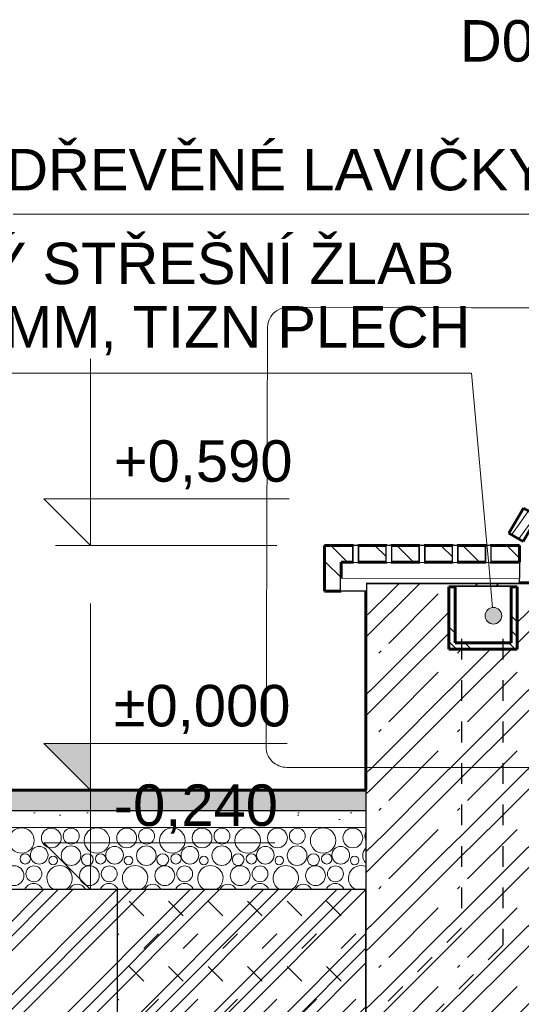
# Model space of a CAD drawing. Header units: millimetres. Extents: x 1798021 to 1815325, y -2500 to 6534.
# Tile 3 of 98: x 1799211 to 1800421, y -517 to 1858. Entities that reach past the tile are written whole.
import ezdxf

# ---------------------------------------------------------------- set-up
doc = ezdxf.new("R2010")
doc.units = ezdxf.units.MM
doc.header["$MEASUREMENT"] = 0
doc.linetypes.add('Wipeout_Contour', pattern=[1000, 0, -1000])
doc.linetypes.add('ČÁRA ČÁRKOVANÁ 1', pattern=[100, 50, -50])
for name, color, linetype in [('0 - SCHÉMA.R', 7, 'Continuous'), ('2 - KÓTA NS.2D', 7, 'Continuous'), ('2 - TEXT HLAVNÍ UNIVERSÁL.2D', 7, 'Continuous'), ('2 - ČÁRA HLAVNÍ.2D', 7, 'Continuous'), ('3 - TERÉN NEZPEVNĚNÝ.3D', 7, 'Continuous'), ('3 - ZÁKLADOVÉ PASY.3D', 7, 'Continuous'), ('4 - PRVKY KLEMPÍŘSKÉ.3D', 7, 'Continuous'), ('5 - SRUB - STĚNY NOSNÉ.4D', 7, 'Continuous'), ('6 - ROUBENKA - ZÁBRADLÍ.5D', 7, 'Continuous'), ('Konstrukce – Dělicí čáry vrstev', 7, 'Continuous'), ('Nové_4 - ZDIVO - STĚNY NOSNÉ.3D', 7, 'Continuous'), ('Nové_Konstrukce – Dělicí čáry vrstev', 7, 'Continuous'), ('Nové_Výplně – Řezové', 7, 'Continuous'), ('Výplně - Povrchové', 7, 'Continuous'), ('Výplně – Řezové', 7, 'Continuous')]:
    doc.layers.add(name, color=color, linetype=linetype)
doc.styles.add('GENEROVANÝ_STYL_1', font='Arial.ttf')
pattern_1 = [(135, (1118812.4, 0), (79.549513, 79.549513), []), (135, (1118785.88, -26.52), (79.549513, 79.549513), [])]

# ---------------------------------------------------------------- blocks, each defined once
blk = doc.blocks.new('*X5', base_point=(1118812.4, 0))
at = {"layer": 'Nové_Výplně – Řezové', "color": 7, "linetype": 'Continuous', "lineweight": 0}
for p, q in [((1800101.3, 473.5), (1800127.8, 500)), ((1800151.9, 473.5), (1800178.4, 500)), ((1800307.8, 490), (1800317.8, 500)), ((1800358.4, 490), (1800368.4, 500)), ((1800481.3, 473.5), (1800507.8, 500)), ((1800531.9, 473.5), (1800558.4, 500)), ((1800671.3, 473.5), (1800697.8, 500)), ((1800721.9, 473.5), (1800748.4, 500)), ((1800861.3, 473.5), (1800887.8, 500)), ((1800056.6, 428.8), (1800101.3, 473.5)), ((1800056.6, 378.8), (1800151.3, 473.5)), ((1800101.3, 353.8), (1800221, 473.5)), ((1800436.6, 428.8), (1800481.3, 473.5)), ((1800436.6, 378.8), (1800531.3, 473.5)), ((1800481.3, 353.8), (1800601, 473.5)), ((1800626.6, 428.8), (1800671.3, 473.5)), ((1800626.6, 378.8), (1800721.3, 473.5)), ((1800671.3, 353.8), (1800791, 473.5)), ((1800816.6, 428.8), (1800861.3, 473.5)), ((1800816.6, 378.8), (1800896.5, 458.7)), ((1800046.5, 419.3), (1800056.6, 429.4)), ((1800101.3, 284.1), (1800246.5, 429.3)), ((1800411.5, 404.3), (1800436.6, 429.4)), ((1800481.3, 284.1), (1800626.6, 429.4)), ((1800671.3, 284.1), (1800816.6, 429.4)), ((1800861.3, 353.8), (1800896.5, 389)), ((1800046.5, 368.7), (1800056.6, 378.8)), ((1800151.9, 284.1), (1800246.5, 378.7)), ((1800411.5, 353.7), (1800436.6, 378.8)), ((1800531.9, 284.1), (1800626.6, 378.8)), ((1800721.9, 284.1), (1800816.6, 378.8)), ((1800077.3, 329.9), (1800083, 335.5)), ((1800267.3, 329.9), (1800273, 335.5)), ((1800291.3, 284.1), (1800347.2, 340)), ((1800341.9, 284.1), (1800397.8, 340)), ((1800457.3, 329.9), (1800463, 335.5)), ((1800647.3, 329.9), (1800653, 335.5)), ((1800837.3, 329.9), (1800843, 335.5)), ((1800861.3, 284.1), (1800896.5, 319.3)), ((1800056.6, 239.4), (1800101.3, 284.1)), ((1800056.6, 189.4), (1800151.3, 284.1)), ((1800101.3, 164.4), (1800221, 284.1)), ((1800246.6, 239.4), (1800291.3, 284.1)), ((1800246.6, 189.4), (1800341.3, 284.1)), ((1800291.3, 164.4), (1800411, 284.1)), ((1800436.6, 239.4), (1800481.3, 284.1)), ((1800436.6, 189.4), (1800531.3, 284.1)), ((1800481.3, 164.4), (1800601, 284.1)), ((1800626.6, 239.4), (1800671.3, 284.1)), ((1800626.6, 189.4), (1800721.3, 284.1)), ((1800671.3, 164.4), (1800791, 284.1)), ((1800816.6, 239.4), (1800861.3, 284.1)), ((1800816.6, 189.4), (1800896.5, 269.3)), ((1800046.5, 229.9), (1800056.6, 240)), ((1800101.3, 94.7), (1800246.6, 240)), ((1800291.3, 94.7), (1800436.6, 240)), ((1800481.3, 94.7), (1800626.6, 240)), ((1800671.3, 94.7), (1800816.6, 240)), ((1800861.3, 164.4), (1800896.5, 199.6)), ((1800046.5, 179.3), (1800056.6, 189.4)), ((1800151.9, 94.7), (1800246.6, 189.4)), ((1800341.9, 94.7), (1800436.6, 189.4)), ((1800531.9, 94.7), (1800626.6, 189.4)), ((1800721.9, 94.7), (1800816.6, 189.4)), ((1800077.3, 140.5), (1800083, 146.1)), ((1800267.3, 140.5), (1800273, 146.1)), ((1800457.3, 140.5), (1800463, 146.1)), ((1800647.3, 140.5), (1800653, 146.1)), ((1800837.3, 140.5), (1800843, 146.1)), ((1800861.3, 94.7), (1800896.5, 129.9)), ((1800056.6, 50), (1800101.3, 94.7)), ((1800056.6, 0), (1800151.3, 94.7)), ((1800126.3, 0), (1800221, 94.7)), ((1800246.6, 50), (1800291.3, 94.7)), ((1800246.6, 0), (1800341.3, 94.7)), ((1800316.3, 0), (1800411, 94.7)), ((1800436.6, 50), (1800481.3, 94.7)), ((1800436.6, 0), (1800531.3, 94.7)), ((1800506.3, 0), (1800601, 94.7)), ((1800626.6, 50), (1800671.3, 94.7)), ((1800626.6, 0), (1800721.3, 94.7)), ((1800696.3, 0), (1800791, 94.7)), ((1800816.6, 50), (1800861.3, 94.7)), ((1800816.6, 0), (1800896.5, 79.9)), ((1800046.5, 40.5), (1800056.6, 50.6)), ((1800196, 0), (1800246.6, 50.6)), ((1800386, 0), (1800436.6, 50.6)), ((1800576, 0), (1800626.6, 50.6)), ((1800766, 0), (1800816.6, 50.6)), ((1800056.6, 0), (1800056.6, 0)), ((1800246.6, 0), (1800246.6, 0)), ((1800436.6, 0), (1800436.6, 0)), ((1800626.6, 0), (1800626.6, 0)), ((1800816.6, 0), (1800816.6, 0)), ((1800886.3, 0), (1800896.5, 10.2))]:
    blk.add_line(p, q, dxfattribs=at)
blk = doc.blocks.new('Řez_2', base_point=(1118812.4, 0))
at = {"layer": 'Nové_4 - ZDIVO - STĚNY NOSNÉ.3D', "color": 7, "linetype": 'Continuous', "lineweight": 60}
for p, q in [((1800046.5, 500), (1800046.5, 0)), ((1800502.2, 500), (1800046.5, 500)), ((1800641.3, 500), (1800633.9, 500)), ((1800896.5, 500), (1800808.6, 500)), ((1800896.5, 280.3), (1800896.5, 274.5))]:
    blk.add_line(p, q, dxfattribs=at)
at = {"layer": 'Nové_Konstrukce – Dělicí čáry vrstev', "color": 7, "linetype": 'Continuous', "lineweight": 60}
blk.add_line((1800896.5, 300), (1800896.5, 280.3), dxfattribs=at)
at = {"layer": 'Nové_Konstrukce – Dělicí čáry vrstev', "color": 7, "linetype": 'Continuous', "lineweight": 60, "flags": 128}
for points in [[(1800633.9, 500), (1800540.1, 500), (1800511.9, 500), (1800502.2, 500)], [(1800808.6, 500), (1800786.3, 500), (1800716, 500), (1800641.3, 500)], [(1800411.5, 490), (1800396.5, 490), (1800261.5, 490), (1800246.5, 490)]]:
    blk.add_lwpolyline(points, dxfattribs=at)
at = {"layer": 'Nové_4 - ZDIVO - STĚNY NOSNÉ.3D', "lineweight": 0}
blk.add_blockref('*X5', (1118812.4, 0), dxfattribs=at)
blk = doc.blocks.new('Řez_3', base_point=(1118812.4, 0))
at = {"layer": 'Výplně – Řezové', "linetype": 'Continuous', "lineweight": 0, "true_color": 0x000000}
h = blk.add_hatch(dxfattribs=at)
h.set_pattern_fill('TERÉN___PŮVODNÍ', color=18, style=0, pattern_type=2)
h.set_pattern_definition([(45, (1118812.4, 0), (-88.388348, 88.388348), []), (45, (1118794.72, 17.68), (-88.388348, 88.388348), []), (45, (1118777.04, 35.36), (-88.388348, 88.388348), [])])
h.paths.add_polyline_path([(1798679.7, -240), (1798679.7, -2500), (1814611.1, -2500), (1814611.1, -240), (1813406.5, -240), (1813406.5, -1060), (1812556.5, -1060), (1812556.5, -469.7), (1800896.5, -469.7), (1800896.5, -1060), (1800046.5, -1060), (1800046.5, -240)])
blk = doc.blocks.new('Řez_24', base_point=(1118812.4, 0))
at = {"layer": 'Výplně – Řezové', "linetype": 'Continuous', "lineweight": 0, "true_color": 0x000000}
h = blk.add_hatch(dxfattribs=at)
h.set_pattern_fill('KOV_HLINÍK', color=18, style=0, pattern_type=2)
h.set_pattern_definition([(135, (1118812.4, 0), (88.388348, 88.388348), []), (135, (1118794.72, -17.68), (88.388348, 88.388348), []), (135, (1118777.04, -35.36), (88.388348, 88.388348), [])])
h.paths.add_polyline_path([(1800411.5, 340), (1800411.5, 490), (1800396.5, 490), (1800396.5, 355), (1800261.5, 355), (1800261.5, 490), (1800246.5, 490), (1800246.5, 340)])
at = {"layer": 'Konstrukce – Dělicí čáry vrstev', "color": 181, "linetype": 'Continuous', "lineweight": 60, "true_color": 0x9e3eff}
blk.add_line((1800246.5, 490), (1800246.5, 340), dxfattribs=at)
at = {"layer": 'Konstrukce – Dělicí čáry vrstev', "color": 181, "linetype": 'Continuous', "lineweight": 60, "true_color": 0x9e3eff, "flags": 128}
for points in [[(1800411.5, 490), (1800411.5, 365), (1800411.5, 340)], [(1800411.5, 340), (1800396.5, 340), (1800261.5, 340), (1800246.5, 340)]]:
    blk.add_lwpolyline(points, dxfattribs=at)
at = {"color": 254, "linetype": 'Wipeout_Contour', "lineweight": 0, "ltscale": 7201316.170189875}
blk.add_wipeout([(1800261.5, 490), (1800261.5, 355), (1800396.5, 355), (1800396.5, 490)], dxfattribs=at).dxf.layer = 'Výplně – Řezové'
at = {"layer": 'Konstrukce – Dělicí čáry vrstev', "color": 181, "linetype": 'Continuous', "lineweight": 60, "true_color": 0x9e3eff}
for p, q in [((1800261.5, 490), (1800261.5, 355)), ((1800396.5, 490), (1800396.5, 355)), ((1800396.5, 355), (1800261.5, 355))]:
    blk.add_line(p, q, dxfattribs=at)
blk = doc.blocks.new('Řez_26', base_point=(1118812.4, 0))
at = {"color": 254, "linetype": 'Wipeout_Contour', "lineweight": 0, "ltscale": 7200806.279344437}
blk.add_wipeout([(1799986.5, 510), (1800416.5, 510), (1800416.5, 550), (1799986.5, 550)], dxfattribs=at).dxf.layer = 'Výplně - Povrchové'
at = {"layer": '6 - ROUBENKA - ZÁBRADLÍ.5D', "color": 7, "linetype": 'Continuous', "lineweight": 30}
for p, q in [((1800016.5, 550), (1800026.5, 550)), ((1800096.5, 550), (1800106.5, 550)), ((1800176.5, 550), (1800186.5, 550)), ((1800256.5, 550), (1800266.5, 550)), ((1800336.5, 550), (1800346.5, 550)), ((1800416.5, 550), (1800416.5, 510)), ((1799986.5, 510), (1800416.5, 510))]:
    blk.add_line(p, q, dxfattribs=at)
blk = doc.blocks.new('Řez_27', base_point=(1118812.4, 0))
at = {"layer": 'Výplně – Řezové', "linetype": 'Continuous', "lineweight": 0, "true_color": 0x000000}
h = blk.add_hatch(dxfattribs=at)
h.set_pattern_fill('KOV_OCEL', color=18, style=0, pattern_type=2)
h.set_pattern_definition(pattern_1)
h.paths.add_polyline_path([(1799946.5, 550), (1800016.5, 550), (1800016.5, 590), (1799946.5, 590)])
at = {"layer": '6 - ROUBENKA - ZÁBRADLÍ.5D', "color": 7, "linetype": 'Continuous', "lineweight": 60}
for p, q in [((1799946.5, 590), (1799946.5, 550)), ((1800016.5, 590), (1799946.5, 590)), ((1800016.5, 590), (1800016.5, 550)), ((1800016.5, 550), (1799986.5, 550))]:
    blk.add_line(p, q, dxfattribs=at)
blk = doc.blocks.new('Řez_28', base_point=(1118812.4, 0))
at = {"layer": 'Výplně – Řezové', "linetype": 'Continuous', "lineweight": 0, "true_color": 0x000000}
h = blk.add_hatch(dxfattribs=at)
h.set_pattern_fill('KOV_OCEL', color=18, style=0, pattern_type=2)
h.set_pattern_definition(pattern_1)
h.paths.add_polyline_path([(1800096.5, 550), (1800096.5, 590), (1800026.5, 590), (1800026.5, 550)])
at = {"layer": '6 - ROUBENKA - ZÁBRADLÍ.5D', "color": 7, "linetype": 'Continuous', "lineweight": 60}
for p, q in [((1800026.5, 590), (1800026.5, 550)), ((1800096.5, 590), (1800026.5, 590)), ((1800096.5, 590), (1800096.5, 550)), ((1800096.5, 550), (1800026.5, 550))]:
    blk.add_line(p, q, dxfattribs=at)
blk = doc.blocks.new('Řez_29', base_point=(1118812.4, 0))
at = {"layer": 'Výplně – Řezové', "linetype": 'Continuous', "lineweight": 0, "true_color": 0x000000}
h = blk.add_hatch(dxfattribs=at)
h.set_pattern_fill('KOV_OCEL', color=18, style=0, pattern_type=2)
h.set_pattern_definition(pattern_1)
h.paths.add_polyline_path([(1800176.5, 550), (1800176.5, 590), (1800106.5, 590), (1800106.5, 550)])
at = {"layer": '6 - ROUBENKA - ZÁBRADLÍ.5D', "color": 7, "linetype": 'Continuous', "lineweight": 60}
for p, q in [((1800106.5, 590), (1800106.5, 550)), ((1800176.5, 590), (1800106.5, 590)), ((1800176.5, 590), (1800176.5, 550)), ((1800176.5, 550), (1800106.5, 550))]:
    blk.add_line(p, q, dxfattribs=at)
blk = doc.blocks.new('Řez_30', base_point=(1118812.4, 0))
at = {"layer": 'Výplně – Řezové', "linetype": 'Continuous', "lineweight": 0, "true_color": 0x000000}
h = blk.add_hatch(dxfattribs=at)
h.set_pattern_fill('KOV_OCEL', color=18, style=0, pattern_type=2)
h.set_pattern_definition(pattern_1)
h.paths.add_polyline_path([(1800256.5, 550), (1800256.5, 590), (1800186.5, 590), (1800186.5, 550)])
at = {"layer": '6 - ROUBENKA - ZÁBRADLÍ.5D', "color": 7, "linetype": 'Continuous', "lineweight": 60}
for p, q in [((1800186.5, 590), (1800186.5, 550)), ((1800256.5, 590), (1800186.5, 590)), ((1800256.5, 590), (1800256.5, 550)), ((1800256.5, 550), (1800186.5, 550))]:
    blk.add_line(p, q, dxfattribs=at)
blk = doc.blocks.new('Řez_31', base_point=(1118812.4, 0))
at = {"layer": 'Výplně – Řezové', "linetype": 'Continuous', "lineweight": 0, "true_color": 0x000000}
h = blk.add_hatch(dxfattribs=at)
h.set_pattern_fill('KOV_OCEL', color=18, style=0, pattern_type=2)
h.set_pattern_definition(pattern_1)
h.paths.add_polyline_path([(1800336.5, 550), (1800336.5, 590), (1800266.5, 590), (1800266.5, 550)])
at = {"layer": '6 - ROUBENKA - ZÁBRADLÍ.5D', "color": 7, "linetype": 'Continuous', "lineweight": 60}
for p, q in [((1800266.5, 590), (1800266.5, 550)), ((1800336.5, 590), (1800266.5, 590)), ((1800336.5, 590), (1800336.5, 550)), ((1800336.5, 550), (1800266.5, 550))]:
    blk.add_line(p, q, dxfattribs=at)
blk = doc.blocks.new('Řez_32', base_point=(1118812.4, 0))
at = {"layer": 'Výplně – Řezové', "linetype": 'Continuous', "lineweight": 0, "true_color": 0x000000}
h = blk.add_hatch(dxfattribs=at)
h.set_pattern_fill('KOV_OCEL', color=18, style=0, pattern_type=2)
h.set_pattern_definition(pattern_1)
h.paths.add_polyline_path([(1800416.5, 550), (1800416.5, 590), (1800346.5, 590), (1800346.5, 550)])
at = {"layer": '6 - ROUBENKA - ZÁBRADLÍ.5D', "color": 7, "linetype": 'Continuous', "lineweight": 60}
for p, q in [((1800346.5, 590), (1800346.5, 550)), ((1800416.5, 590), (1800346.5, 590)), ((1800416.5, 590), (1800416.5, 550)), ((1800416.5, 550), (1800346.5, 550))]:
    blk.add_line(p, q, dxfattribs=at)
blk = doc.blocks.new('Řez_33', base_point=(1118812.4, 0))
at = {"layer": 'Výplně – Řezové', "linetype": 'Continuous', "lineweight": 0, "true_color": 0x000000}
h = blk.add_hatch(dxfattribs=at)
h.set_pattern_fill('KOV_OCEL', color=18, style=0, pattern_type=2)
h.set_pattern_definition(pattern_1)
h.paths.add_polyline_path([(1799946.5, 480), (1799986.5, 480), (1799986.5, 550), (1799946.5, 550)])
at = {"layer": '6 - ROUBENKA - ZÁBRADLÍ.5D', "color": 7, "linetype": 'Continuous', "lineweight": 60}
for p, q in [((1799946.5, 550), (1799946.5, 480)), ((1799986.5, 550), (1799986.5, 480)), ((1799986.5, 480), (1799946.5, 480))]:
    blk.add_line(p, q, dxfattribs=at)
blk = doc.blocks.new('Řez_34', base_point=(1118812.4, 0))
at = {"color": 254, "linetype": 'Wipeout_Contour', "lineweight": 0, "ltscale": 7200086.328280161}
blk.add_wipeout([(1800016.5, 590), (1800016.5, 550), (1800026.5, 550), (1800026.5, 590)], dxfattribs=at).dxf.layer = 'Výplně - Povrchové'
at = {"color": 254, "linetype": 'Wipeout_Contour', "lineweight": 0, "ltscale": 7200406.328264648}
blk.add_wipeout([(1800096.5, 550), (1800106.5, 550), (1800106.5, 590), (1800096.5, 590)], dxfattribs=at).dxf.layer = 'Výplně - Povrchové'
at = {"color": 254, "linetype": 'Wipeout_Contour', "lineweight": 0, "ltscale": 7200726.328236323}
blk.add_wipeout([(1800176.5, 590), (1800176.5, 550), (1800186.5, 550), (1800186.5, 590)], dxfattribs=at).dxf.layer = 'Výplně - Povrchové'
at = {"color": 254, "linetype": 'Wipeout_Contour', "lineweight": 0, "ltscale": 7201046.328220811}
blk.add_wipeout([(1800266.5, 590), (1800256.5, 590), (1800256.5, 550), (1800266.5, 550)], dxfattribs=at).dxf.layer = 'Výplně - Povrchové'
at = {"color": 254, "linetype": 'Wipeout_Contour', "lineweight": 0, "ltscale": 7201366.328205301}
blk.add_wipeout([(1800346.5, 590), (1800336.5, 590), (1800336.5, 550), (1800346.5, 550)], dxfattribs=at).dxf.layer = 'Výplně - Povrchové'
at = {"color": 254, "linetype": 'Wipeout_Contour', "lineweight": 0, "ltscale": 10800900.08261096}
blk.add_wipeout([(1799986.5, 510), (1799986.5, 480), (1800046.5, 480), (1800046.5, 500), (1800416.5, 500), (1800416.5, 510)], dxfattribs=at).dxf.layer = 'Výplně - Povrchové'
at = {"layer": '6 - ROUBENKA - ZÁBRADLÍ.5D', "color": 7, "linetype": 'Continuous', "lineweight": 30}
for p, q in [((1800026.5, 590), (1800016.5, 590)), ((1800106.5, 590), (1800096.5, 590)), ((1800186.5, 590), (1800176.5, 590)), ((1800266.5, 590), (1800256.5, 590)), ((1800346.5, 590), (1800336.5, 590)), ((1800416.5, 500), (1800416.5, 510)), ((1800046.5, 480), (1799986.5, 480))]:
    blk.add_line(p, q, dxfattribs=at)
blk = doc.blocks.new('*X56', base_point=(1118812.4, 0))
at = {"layer": 'Výplně – Řezové', "color": 7, "linetype": 'Continuous', "lineweight": 0}
for centre, radius in [((1799215.6, -121.6), 30.6), ((1799287.4, -115.4), 23.9), ((1799335.4, -111), 19.2), ((1799397.4, -121.6), 30.6), ((1799469.2, -115.4), 23.9), ((1799517.2, -111), 19.2), ((1799579.3, -121.6), 30.6), ((1799651.1, -115.4), 23.9), ((1799699.1, -111), 19.2), ((1799761.1, -121.6), 30.6), ((1799832.9, -115.4), 23.9), ((1799880.9, -111), 19.2), ((1799943, -121.6), 30.6), ((1800014.8, -115.4), 23.9), ((1799258.1, -157.1), 21.3), ((1799334.9, -158.1), 23.7), ((1799440, -157.1), 21.3), ((1799516.7, -158.1), 23.7), ((1799621.8, -157.1), 21.3), ((1799698.6, -158.1), 23.7), ((1799803.7, -157.1), 21.3), ((1799880.4, -158.1), 23.7), ((1799985.5, -157.1), 21.3), ((1799224.4, -165.9), 12.5), ((1799291.8, -169.8), 10.3), ((1799374.4, -167.7), 14.3), ((1799406.3, -165.9), 12.5), ((1799473.7, -169.8), 10.3), ((1799556.2, -167.7), 14.3), ((1799588.1, -165.9), 12.5), ((1799655.5, -169.8), 10.3), ((1799738.1, -167.7), 14.3), ((1799770, -165.9), 12.5), ((1799837.4, -169.8), 10.3), ((1799919.9, -167.7), 14.3), ((1799951.9, -165.9), 12.5), ((1800019.2, -169.8), 10.3), ((1799197.4, -206.4), 23.9), ((1799245.4, -202), 19.2), ((1799379.2, -206.4), 23.9), ((1799427.2, -202), 19.2), ((1799561.1, -206.4), 23.9), ((1799609.1, -202), 19.2), ((1799742.9, -206.4), 23.9), ((1799790.9, -202), 19.2), ((1799924.8, -206.4), 23.9), ((1799972.8, -202), 19.2)]:
    blk.add_circle(centre, radius, dxfattribs=at)
for centre, radius, start, end in [((1799243, -67.1), 23.7, 255.0155, 284.9845), ((1799282.5, -76.7), 14.3, 248.462, 291.538), ((1799424.9, -67.1), 23.7, 255.0155, 284.9845), ((1799464.4, -76.7), 14.3, 248.462, 291.538), ((1799606.7, -67.1), 23.7, 255.0155, 284.9845), ((1799646.2, -76.7), 14.3, 248.462, 291.538), ((1799788.6, -67.1), 23.7, 255.0155, 284.9845), ((1799828.1, -76.7), 14.3, 248.462, 291.538), ((1799970.4, -67.1), 23.7, 255.0155, 284.9845), ((1800009.9, -76.7), 14.3, 248.462, 291.538), ((1800062.8, -111), 19.2, 148.1868, 211.8132), ((1800062.3, -158.1), 23.7, 131.8669, 228.1331), ((1799307.4, -212.6), 30.6, 296.4719, 243.5281), ((1799489.3, -212.6), 30.6, 296.4719, 243.5281), ((1799671.1, -212.6), 30.6, 296.4719, 243.5281), ((1799853, -212.6), 30.6, 296.4719, 243.5281), ((1800034.8, -212.6), 30.6, 67.6287, 243.5281), ((1799244.9, -249.1), 23.7, 22.7463, 157.2537), ((1799350, -248.1), 21.3, 22.268, 157.732), ((1799426.7, -249.1), 23.7, 22.7463, 157.2537), ((1799531.8, -248.1), 21.3, 22.268, 157.732), ((1799608.6, -249.1), 23.7, 22.7463, 157.2537), ((1799713.7, -248.1), 21.3, 22.268, 157.732), ((1799790.4, -249.1), 23.7, 22.7463, 157.2537), ((1799895.5, -248.1), 21.3, 22.268, 157.732), ((1799972.3, -249.1), 23.7, 22.7463, 157.2537)]:
    blk.add_arc(centre, radius, start, end, dxfattribs=at)
blk = doc.blocks.new('Řez_39', base_point=(1118812.4, 0))
at = {"layer": 'Výplně – Řezové', "linetype": 'Continuous', "lineweight": 0, "true_color": 0x000000}
h = blk.add_hatch(dxfattribs=at)
h.set_pattern_fill('UMĚLÝ_KÁMEN__OBKLADY__DL_2F', color=18, style=0, pattern_type=2)
h.set_pattern_definition([(0, (1118812.397, 0), (0, 21.6506351), [0, -12.5]), (0, (1118818.647, 10.825), (0, 21.6506351), [0, -12.5])])
h.paths.add_polyline_path([(1798679.7, -50), (1800046.5, -50), (1800046.5, 0), (1798679.7, 0)])
h = blk.add_hatch(dxfattribs=at)
h.set_pattern_fill('TERÉN___PÍSEK', color=18, style=0, pattern_type=2)
h.set_pattern_definition([(45, (1118812.4, 200), (-63.63961, 63.63961), [0, -60, 0, -90]), (110, (1119012.4, 200), (84.572336, 30.781813), [0, -44, 0, -76])])
h.paths.add_polyline_path([(1798679.7, -90), (1800046.5, -90), (1800046.5, -50), (1798679.7, -50)])
at = {"layer": '5 - SRUB - STĚNY NOSNÉ.4D', "color": 7, "linetype": 'Continuous', "lineweight": 60}
blk.add_line((1800046.5, 0), (1798679.7, 0), dxfattribs=at)
at = {"layer": 'Konstrukce – Dělicí čáry vrstev', "color": 7, "linetype": 'Continuous', "lineweight": 30}
for p, q in [((1800046.5, -50), (1798679.7, -50)), ((1800046.5, -240), (1798679.7, -240))]:
    blk.add_line(p, q, dxfattribs=at)
at = {"layer": 'Konstrukce – Dělicí čáry vrstev', "color": 7, "linetype": 'Continuous', "lineweight": 0}
blk.add_line((1800046.5, -90), (1798679.7, -90), dxfattribs=at)
at = {"layer": '5 - SRUB - STĚNY NOSNÉ.4D', "lineweight": 0}
blk.add_blockref('*X56', (1118812.4, 0), dxfattribs=at)
blk = doc.blocks.new('*X63', base_point=(1118812.4, 0))
at = {"layer": 'Výplně – Řezové', "color": 7, "linetype": 'Continuous', "lineweight": 0}
for p, q in [((1800046.5, -10.1), (1800056.6, 0)), ((1800101.3, -94.7), (1800196, 0)), ((1800101.3, -25), (1800126.3, 0)), ((1800151.9, -94.7), (1800246.6, 0)), ((1800291.3, -94.7), (1800386, 0)), ((1800291.3, -25), (1800316.3, 0)), ((1800341.9, -94.7), (1800436.6, 0)), ((1800481.3, -94.7), (1800576, 0)), ((1800481.3, -25), (1800506.3, 0)), ((1800531.9, -94.7), (1800626.6, 0)), ((1800671.3, -94.7), (1800766, 0)), ((1800671.3, -25), (1800696.3, 0)), ((1800721.9, -94.7), (1800816.6, 0)), ((1800861.3, -25), (1800886.3, 0)), ((1800077.3, -48.9), (1800083, -43.3)), ((1800267.3, -48.9), (1800273, -43.3)), ((1800457.3, -48.9), (1800463, -43.3)), ((1800647.3, -48.9), (1800653, -43.3)), ((1800837.3, -48.9), (1800843, -43.3)), ((1800861.3, -94.7), (1800896.5, -59.5)), ((1800056.6, -139.4), (1800101.3, -94.7)), ((1800056.6, -189.4), (1800151.3, -94.7)), ((1800101.3, -214.4), (1800221, -94.7)), ((1800246.6, -139.4), (1800291.3, -94.7)), ((1800246.6, -189.4), (1800341.3, -94.7)), ((1800291.3, -214.4), (1800411, -94.7)), ((1800436.6, -139.4), (1800481.3, -94.7)), ((1800436.6, -189.4), (1800531.3, -94.7)), ((1800481.3, -214.4), (1800601, -94.7)), ((1800626.6, -139.4), (1800671.3, -94.7)), ((1800626.6, -189.4), (1800721.3, -94.7)), ((1800671.3, -214.4), (1800791, -94.7)), ((1800816.6, -139.4), (1800861.3, -94.7)), ((1800816.6, -189.4), (1800896.5, -109.5)), ((1800046.5, -148.9), (1800056.6, -138.8)), ((1800101.3, -284.1), (1800246.6, -138.8)), ((1800291.3, -284.1), (1800436.6, -138.8)), ((1800481.3, -284.1), (1800626.6, -138.8)), ((1800671.3, -284.1), (1800816.6, -138.8)), ((1800046.5, -199.5), (1800056.6, -189.4)), ((1800151.9, -284.1), (1800246.6, -189.4)), ((1800341.9, -284.1), (1800436.6, -189.4)), ((1800531.9, -284.1), (1800626.6, -189.4)), ((1800721.9, -284.1), (1800816.6, -189.4)), ((1800861.3, -214.4), (1800896.5, -179.2)), ((1800077.3, -238.3), (1800083, -232.7)), ((1800267.3, -238.3), (1800273, -232.7)), ((1800457.3, -238.3), (1800463, -232.7)), ((1800647.3, -238.3), (1800653, -232.7)), ((1800837.3, -238.3), (1800843, -232.7)), ((1800861.3, -284.1), (1800896.5, -248.9)), ((1800056.6, -328.8), (1800101.3, -284.1)), ((1800056.6, -378.8), (1800151.3, -284.1)), ((1800101.3, -403.8), (1800221, -284.1)), ((1800246.6, -328.8), (1800291.3, -284.1)), ((1800246.6, -378.8), (1800341.3, -284.1)), ((1800291.3, -403.8), (1800411, -284.1)), ((1800436.6, -328.8), (1800481.3, -284.1)), ((1800436.6, -378.8), (1800531.3, -284.1)), ((1800481.3, -403.8), (1800601, -284.1)), ((1800626.6, -328.8), (1800671.3, -284.1)), ((1800626.6, -378.8), (1800721.3, -284.1)), ((1800671.3, -403.8), (1800791, -284.1)), ((1800816.6, -328.8), (1800861.3, -284.1)), ((1800816.6, -378.8), (1800896.5, -298.9)), ((1800046.5, -338.3), (1800056.6, -328.2)), ((1800101.3, -473.5), (1800246.6, -328.2)), ((1800291.3, -473.5), (1800436.6, -328.2)), ((1800481.3, -473.5), (1800626.6, -328.2)), ((1800671.3, -473.5), (1800816.6, -328.2)), ((1800046.5, -388.9), (1800056.6, -378.8)), ((1800151.9, -473.5), (1800246.6, -378.8)), ((1800341.9, -473.5), (1800436.6, -378.8)), ((1800531.9, -473.5), (1800626.6, -378.8)), ((1800721.9, -473.5), (1800816.6, -378.8)), ((1800861.3, -403.8), (1800896.5, -368.6)), ((1800077.3, -427.7), (1800083, -422.1)), ((1800267.3, -427.7), (1800273, -422.1)), ((1800457.3, -427.7), (1800463, -422.1)), ((1800647.3, -427.7), (1800653, -422.1)), ((1800837.3, -427.7), (1800843, -422.1)), ((1800861.3, -473.5), (1800896.5, -438.3)), ((1800056.6, -518.2), (1800101.3, -473.5)), ((1800056.6, -568.2), (1800151.3, -473.5)), ((1800101.3, -593.2), (1800221, -473.5)), ((1800246.6, -518.2), (1800291.3, -473.5)), ((1800246.6, -568.2), (1800341.3, -473.5)), ((1800291.3, -593.2), (1800411, -473.5)), ((1800436.6, -518.2), (1800481.3, -473.5)), ((1800436.6, -568.2), (1800531.3, -473.5)), ((1800481.3, -593.2), (1800601, -473.5)), ((1800626.6, -518.2), (1800671.3, -473.5)), ((1800626.6, -568.2), (1800721.3, -473.5)), ((1800671.3, -593.2), (1800791, -473.5)), ((1800816.6, -518.2), (1800861.3, -473.5)), ((1800816.6, -568.2), (1800896.5, -488.3)), ((1800046.5, -527.7), (1800056.6, -517.6)), ((1800101.3, -662.9), (1800246.6, -517.6)), ((1800291.3, -662.9), (1800436.6, -517.6)), ((1800481.3, -662.9), (1800626.6, -517.6)), ((1800671.3, -662.9), (1800816.6, -517.6)), ((1800046.5, -578.3), (1800056.6, -568.2)), ((1800151.9, -662.9), (1800246.6, -568.2)), ((1800341.9, -662.9), (1800436.6, -568.2)), ((1800531.9, -662.9), (1800626.6, -568.2)), ((1800721.9, -662.9), (1800816.6, -568.2)), ((1800861.3, -593.2), (1800896.5, -558)), ((1800077.3, -617.1), (1800083, -611.5)), ((1800267.3, -617.1), (1800273, -611.5)), ((1800457.3, -617.1), (1800463, -611.5)), ((1800647.3, -617.1), (1800653, -611.5)), ((1800837.3, -617.1), (1800843, -611.5)), ((1800861.3, -662.9), (1800896.5, -627.7)), ((1800056.6, -707.6), (1800101.3, -662.9)), ((1800056.6, -757.6), (1800151.3, -662.9)), ((1800101.3, -782.6), (1800221, -662.9)), ((1800246.6, -707.6), (1800291.3, -662.9)), ((1800246.6, -757.6), (1800341.3, -662.9)), ((1800291.3, -782.6), (1800411, -662.9)), ((1800436.6, -707.6), (1800481.3, -662.9)), ((1800436.6, -757.6), (1800531.3, -662.9)), ((1800481.3, -782.6), (1800601, -662.9)), ((1800626.6, -707.6), (1800671.3, -662.9)), ((1800626.6, -757.6), (1800721.3, -662.9)), ((1800671.3, -782.6), (1800791, -662.9)), ((1800816.6, -707.6), (1800861.3, -662.9)), ((1800816.6, -757.6), (1800896.5, -677.7)), ((1800046.5, -717.1), (1800056.6, -707)), ((1800101.3, -852.3), (1800246.6, -707)), ((1800291.3, -852.3), (1800436.6, -707)), ((1800481.3, -852.3), (1800626.6, -707)), ((1800671.3, -852.3), (1800816.6, -707)), ((1800046.5, -767.7), (1800056.6, -757.6)), ((1800151.9, -852.3), (1800246.6, -757.6)), ((1800341.9, -852.3), (1800436.6, -757.6)), ((1800531.9, -852.3), (1800626.6, -757.6)), ((1800721.9, -852.3), (1800816.6, -757.6)), ((1800861.3, -782.6), (1800896.5, -747.4)), ((1800077.3, -806.5), (1800083, -800.9)), ((1800267.3, -806.5), (1800273, -800.9)), ((1800457.3, -806.5), (1800463, -800.9)), ((1800647.3, -806.5), (1800653, -800.9)), ((1800837.3, -806.5), (1800843, -800.9)), ((1800861.3, -852.3), (1800896.5, -817.1)), ((1800056.6, -897), (1800101.3, -852.3)), ((1800056.6, -947), (1800151.3, -852.3)), ((1800101.3, -972), (1800221, -852.3)), ((1800246.6, -897), (1800291.3, -852.3)), ((1800246.6, -947), (1800341.3, -852.3)), ((1800291.3, -972), (1800411, -852.3)), ((1800436.6, -897), (1800481.3, -852.3)), ((1800436.6, -947), (1800531.3, -852.3)), ((1800481.3, -972), (1800601, -852.3)), ((1800626.6, -897), (1800671.3, -852.3)), ((1800626.6, -947), (1800721.3, -852.3)), ((1800671.3, -972), (1800791, -852.3)), ((1800816.6, -897), (1800861.3, -852.3)), ((1800816.6, -947), (1800896.5, -867.1)), ((1800046.5, -906.5), (1800056.6, -896.4)), ((1800101.3, -1041.7), (1800246.6, -896.4)), ((1800291.3, -1041.7), (1800436.6, -896.4)), ((1800481.3, -1041.7), (1800626.6, -896.4)), ((1800671.3, -1041.7), (1800816.6, -896.4)), ((1800046.5, -957.1), (1800056.6, -947)), ((1800151.9, -1041.7), (1800246.6, -947)), ((1800341.9, -1041.7), (1800436.6, -947)), ((1800531.9, -1041.7), (1800626.6, -947)), ((1800721.9, -1041.7), (1800816.6, -947)), ((1800861.3, -972), (1800896.5, -936.8)), ((1800077.3, -995.9), (1800083, -990.3)), ((1800267.3, -995.9), (1800273, -990.3)), ((1800457.3, -995.9), (1800463, -990.3)), ((1800647.3, -995.9), (1800653, -990.3)), ((1800837.3, -995.9), (1800843, -990.3)), ((1800861.3, -1041.7), (1800896.5, -1006.5)), ((1800083, -1060), (1800101.3, -1041.7)), ((1800133, -1060), (1800151.3, -1041.7)), ((1800202.7, -1060), (1800221, -1041.7)), ((1800273, -1060), (1800291.3, -1041.7)), ((1800323, -1060), (1800341.3, -1041.7)), ((1800392.7, -1060), (1800411, -1041.7)), ((1800463, -1060), (1800481.3, -1041.7)), ((1800513, -1060), (1800531.3, -1041.7)), ((1800582.7, -1060), (1800601, -1041.7)), ((1800653, -1060), (1800671.3, -1041.7)), ((1800703, -1060), (1800721.3, -1041.7)), ((1800772.7, -1060), (1800791, -1041.7)), ((1800843, -1060), (1800861.3, -1041.7)), ((1800893, -1060), (1800896.5, -1056.5))]:
    blk.add_line(p, q, dxfattribs=at)
blk = doc.blocks.new('Řez_42', base_point=(1118812.4, 0))
at = {"layer": 'Konstrukce – Dělicí čáry vrstev', "color": 7, "linetype": 'Continuous', "lineweight": 30}
blk.add_line((1800896.5, -1060), (1800046.5, -1060), dxfattribs=at)
at = {"layer": 'Konstrukce – Dělicí čáry vrstev', "color": 7, "linetype": 'Continuous', "lineweight": 30, "flags": 128}
for points in [[(1800046.5, 0), (1800046.5, -50), (1800046.5, -90), (1800046.5, -240), (1800046.5, -1060)], [(1800896.5, -119.7), (1800896.5, -219.7), (1800896.5, -469.7), (1800896.5, -1060)]]:
    blk.add_lwpolyline(points, dxfattribs=at)
at = {"layer": '3 - ZÁKLADOVÉ PASY.3D', "lineweight": 0}
blk.add_blockref('*X63', (1118812.4, 0), dxfattribs=at)
blk = doc.blocks.new('*X96', base_point=(1118812.4, 0))
at = {"layer": 'Výplně – Řezové', "color": 7, "linetype": 'Continuous', "lineweight": 0}
for p, q in [((1800419.8, 646.6), (1800438.7, 673.1)), ((1800397.9, 615.8), (1800419.8, 646.6)), ((1800429.7, 625.6), (1800452.5, 656.3)), ((1800452.5, 656.3), (1800457.1, 662.4)), ((1800415.3, 605.8), (1800429.7, 625.6))]:
    blk.add_line(p, q, dxfattribs=at)
blk = doc.blocks.new('Řez_70', base_point=(1118812.4, 0))
at = {"layer": '6 - ROUBENKA - ZÁBRADLÍ.5D', "color": 7, "linetype": 'Continuous', "lineweight": 60}
for p, q in [((1800426.4, 680.2), (1800391.4, 619.6)), ((1800426.4, 680.2), (1800461, 660.2)), ((1800391.4, 619.6), (1800426, 599.6))]:
    blk.add_line(p, q, dxfattribs=at)
at = {"layer": 'Konstrukce – Dělicí čáry vrstev', "color": 7, "linetype": 'Continuous', "lineweight": 60}
blk.add_line((1800461, 660.2), (1800426, 599.6), dxfattribs=at)
at = {"layer": '6 - ROUBENKA - ZÁBRADLÍ.5D', "lineweight": 0}
blk.add_blockref('*X96', (1118812.4, 0), dxfattribs=at)
blk = doc.blocks.new('*X134', base_point=(1118812.4, 0))
at = {"layer": 'Výplně – Řezové', "color": 7, "linetype": 'Continuous', "lineweight": 0}
for p, q in [((1799510.3, -303.2), (1799475, -267.9)), ((1799605.6, -303.2), (1799570.3, -267.9)), ((1799700.9, -303.2), (1799665.6, -267.9)), ((1799778.5, -285.6), (1799760.9, -267.9)), ((1799891.5, -303.2), (1799856.2, -267.9)), ((1799986.8, -303.2), (1799951.5, -267.9)), ((1799796.2, -303.2), (1799778.5, -285.6)), ((1799446.5, -350.7), (1799450.4, -346.8)), ((1799510.3, -382.1), (1799545.7, -346.8)), ((1799605.6, -382.1), (1799641, -346.8)), ((1799700.9, -382.1), (1799736.3, -346.8)), ((1799796.2, -382.1), (1799831.6, -346.8)), ((1799891.5, -382.1), (1799926.9, -346.8)), ((1799986.8, -382.1), (1800022.2, -346.8)), ((1799510.3, -461.1), (1799475, -425.7)), ((1799605.6, -461.1), (1799570.3, -425.7)), ((1799700.9, -461.1), (1799665.6, -425.7)), ((1799778.5, -443.4), (1799760.9, -425.7)), ((1799891.5, -461.1), (1799856.2, -425.7)), ((1799986.8, -461.1), (1799951.5, -425.7)), ((1799796.2, -461.1), (1799778.5, -443.4)), ((1799446.5, -508.5), (1799450.4, -504.6)), ((1799510.3, -540), (1799528, -522.3)), ((1799528, -522.3), (1799545.7, -504.6)), ((1799605.6, -540), (1799623.3, -522.3)), ((1799623.3, -522.3), (1799641, -504.6)), ((1799700.9, -540), (1799718.6, -522.3)), ((1799718.6, -522.3), (1799736.3, -504.6)), ((1799796.2, -540), (1799813.9, -522.3)), ((1799813.9, -522.3), (1799831.6, -504.6)), ((1799891.5, -540), (1799909.2, -522.3)), ((1799909.2, -522.3), (1799926.9, -504.6)), ((1799986.8, -540), (1800004.5, -522.3)), ((1800004.5, -522.3), (1800022.2, -504.6)), ((1799510.3, -618.9), (1799475, -583.5)), ((1799605.6, -618.9), (1799570.3, -583.5)), ((1799700.9, -618.9), (1799665.6, -583.5)), ((1799778.5, -601.2), (1799760.9, -583.5)), ((1799891.5, -618.9), (1799856.2, -583.5)), ((1799986.8, -618.9), (1799951.5, -583.5)), ((1799796.2, -618.9), (1799778.5, -601.2)), ((1799446.5, -666.3), (1799450.4, -662.5)), ((1799510.3, -697.8), (1799545.7, -662.5)), ((1799605.6, -697.8), (1799641, -662.5)), ((1799700.9, -697.8), (1799736.3, -662.5)), ((1799796.2, -697.8), (1799831.6, -662.5)), ((1799891.5, -697.8), (1799926.9, -662.5)), ((1799986.8, -697.8), (1800022.2, -662.5)), ((1799510.3, -776.7), (1799475, -741.4)), ((1799605.6, -776.7), (1799570.3, -741.4)), ((1799700.9, -776.7), (1799665.6, -741.4)), ((1799778.5, -759.1), (1799760.9, -741.4)), ((1799796.2, -776.7), (1799778.5, -759.1)), ((1799891.5, -776.7), (1799856.2, -741.4)), ((1799986.8, -776.7), (1799951.5, -741.4)), ((1799446.5, -824.2), (1799450.4, -820.3)), ((1799510.3, -855.6), (1799545.7, -820.3)), ((1799605.6, -855.6), (1799641, -820.3)), ((1799700.9, -855.6), (1799736.3, -820.3)), ((1799796.2, -855.6), (1799831.6, -820.3)), ((1799891.5, -855.6), (1799926.9, -820.3)), ((1799986.8, -855.6), (1800022.2, -820.3)), ((1799510.3, -934.6), (1799475, -899.2)), ((1799605.6, -934.6), (1799570.3, -899.2)), ((1799700.9, -934.6), (1799665.6, -899.2)), ((1799778.5, -916.9), (1799760.9, -899.2)), ((1799891.5, -934.6), (1799856.2, -899.2)), ((1799986.8, -934.6), (1799951.5, -899.2)), ((1799796.2, -934.6), (1799778.5, -916.9)), ((1799446.5, -982), (1799450.4, -978.1)), ((1799510.3, -1013.5), (1799528, -995.8)), ((1799528, -995.8), (1799545.7, -978.1)), ((1799605.6, -1013.5), (1799623.3, -995.8)), ((1799623.3, -995.8), (1799641, -978.1)), ((1799700.9, -1013.5), (1799718.6, -995.8)), ((1799718.6, -995.8), (1799736.3, -978.1)), ((1799796.2, -1013.5), (1799813.9, -995.8)), ((1799813.9, -995.8), (1799831.6, -978.1)), ((1799891.5, -1013.5), (1799909.2, -995.8)), ((1799909.2, -995.8), (1799926.9, -978.1)), ((1799986.8, -1013.5), (1800004.5, -995.8)), ((1800004.5, -995.8), (1800022.2, -978.1)), ((1799477.9, -1060), (1799475, -1057)), ((1799573.2, -1060), (1799570.3, -1057)), ((1799668.5, -1060), (1799665.6, -1057)), ((1799763.8, -1060), (1799760.9, -1057)), ((1799859.1, -1060), (1799856.2, -1057)), ((1799954.4, -1060), (1799951.5, -1057))]:
    blk.add_line(p, q, dxfattribs=at)
blk = doc.blocks.new('výplň_2', base_point=(1118812.4, 0))
at = {"layer": 'Výplně – Řezové', "color": 7, "linetype": 'Continuous', "lineweight": 30, "flags": 128}
blk.add_lwpolyline([(1799446.5, -1060), (1800046.5, -1060), (1800046.5, -1000), (1800046.5, -240), (1799446.5, -240)], close=True, dxfattribs=at)
at = {"layer": 'Výplně – Řezové', "color": 7, "linetype": 'Continuous', "lineweight": 0}
blk.add_blockref('*X134', (1118812.4, 0), dxfattribs=at)
blk = doc.blocks.new('Čára_5', base_point=(1800301.2, 1005.8))
at = {"layer": '2 - ČÁRA HLAVNÍ.2D', "linetype": 'Continuous', "lineweight": 0, "true_color": 0x1c1cff}
blk.add_hatch(color=5, dxfattribs=at).paths.add_polyline_path([(1800333.9, 420.5), (1800335.4, 412.9), (1800339.7, 406.4), (1800346.2, 402), (1800353.9, 400.5), (1800361.5, 402), (1800368, 406.4), (1800372.4, 412.9), (1800373.9, 420.5), (1800372.4, 428.2), (1800368, 434.7), (1800361.5, 439), (1800353.9, 440.5), (1800346.2, 439), (1800339.7, 434.7), (1800335.4, 428.2)])
at = {"layer": '2 - ČÁRA HLAVNÍ.2D', "color": 5, "linetype": 'Continuous', "lineweight": 0, "true_color": 0x1c1cff}
blk.add_line((1800301.2, 1005.8), (1800352.1, 440.4), dxfattribs=at)
blk.add_circle((1800353.9, 420.5), 20, dxfattribs=at)
blk = doc.blocks.new('Detail_4', base_point=(1800433.8, 609.6))
at = {"layer": '0 - SCHÉMA.R', "color": 5, "linetype": 'Continuous', "lineweight": 0, "true_color": 0x1c1cff}
for p, q in [((1800301, 1162.9), (1799858.9, 1164.3)), ((1801040.1, 1164.5), (1800301.3, 1162.9)), ((1799808.7, 1114.5), (1799805.5, 104.8)), ((1799855.5, 54.6), (1801040.2, 54.6))]:
    blk.add_line(p, q, dxfattribs=at)
for centre, start, end in [((1799858.7, 1114.3), 89.821, 179.821), ((1800301.2, 1212.9), 269.821, 270.1188), ((1799855.5, 104.6), 179.821, 270)]:
    blk.add_arc(centre, 50, start, end, dxfattribs=at)
at = {"layer": '0 - SCHÉMA.R', "color": 5, "lineweight": 0, "true_color": 0x1c1cff, "insert": (1800273.2, 1806.1), "char_height": 100, "attachment_point": 4, "style": 'GENEROVANÝ_STYL_1'}
blk.add_mtext('\\A1;{\\pql;\\fArial|b0|i0|c0|p0;\\W1.000000;D04}', dxfattribs=at)
blk = doc.blocks.new('Kóta_1', base_point=(1799381.8, -1160))
at = {"layer": '2 - KÓTA NS.2D', "linetype": 'Continuous', "lineweight": 15, "true_color": 0x007d00}
blk.add_hatch(color=96, dxfattribs=at).paths.add_polyline_path([(1799381.8, 0), (1799381.8, 112.5), (1799269.3, 112.5)])
at = {"layer": '2 - KÓTA NS.2D', "color": 96, "linetype": 'Continuous', "lineweight": 15, "true_color": 0x007d00}
for p, q in [((1799381.8, 590), (1799381.8, 1040)), ((1799381.8, 590), (1799269.3, 702.5)), ((1799269.3, 702.5), (1799381.8, 702.5)), ((1799381.8, 702.5), (1799861.3, 702.5)), ((1799381.8, 0), (1799381.8, 450)), ((1799381.8, -240), (1799381.8, 210)), ((1799381.8, 0), (1799269.3, 112.5)), ((1799269.3, 112.5), (1799381.8, 112.5)), ((1799381.8, 112.5), (1799856.5, 112.5)), ((1799381.8, -240), (1799269.3, -127.5)), ((1799269.3, -127.5), (1799381.8, -127.5)), ((1799381.8, -127.5), (1799826.9, -127.5))]:
    blk.add_line(p, q, dxfattribs=at)
at = {"layer": '2 - KÓTA NS.2D', "color": 96, "linetype": 'Continuous', "lineweight": 0, "true_color": 0x007d00}
for p, q in [((1799381.8, 590), (1799297.4, 590)), ((1799381.8, 590), (1799831.8, 590)), ((1799381.8, 0), (1799297.4, 0)), ((1799381.8, 0), (1799831.8, 0)), ((1799381.8, -240), (1799297.4, -240)), ((1799381.8, -240), (1799831.8, -240))]:
    blk.add_line(p, q, dxfattribs=at)
at = {"layer": '2 - KÓTA NS.2D', "color": 96, "lineweight": 0, "true_color": 0x007d00, "char_height": 100, "attachment_point": 7, "style": 'GENEROVANÝ_STYL_1'}
for s, insert in [('\\A1;{\\pql;\\fArial|b0|i0|c0|p0;\\W1.000000;+0,590}', (1799438.1, 725)), ('\\A1;{\\pql;\\fArial|b0|i0|c0|p0;\\W1.000000;±0,000}', (1799438.1, 135)), ('\\A1;{\\pql;\\fArial|b0|i0|c0|p0;\\W1.000000;-0,240}', (1799438.1, -105))]:
    blk.add_mtext(s, dxfattribs=dict(at, insert=insert))

msp = doc.modelspace()

# ---------------------------------------------------------------- linework, layer by layer
at = {"layer": '2 - ČÁRA HLAVNÍ.2D', "color": 5, "linetype": 'Continuous', "lineweight": 0, "true_color": 0x1c1cff}
for p, q in [((1799195.6, 1389.1), (1800465.8, 1389.1)), ((1798703.3, 1005.8), (1800301.2, 1005.8))]:
    msp.add_line(p, q, dxfattribs=at)
at = {"layer": '2 - ČÁRA HLAVNÍ.2D', "color": 181, "linetype": 'ČÁRA ČÁRKOVANÁ 1', "lineweight": 30, "true_color": 0x9e3eff}
for p, q in [((1800276.9, -331.9), (1800092.2, -516.7)), ((1800376.4, -373.8), (1800144.7, -605.6))]:
    msp.add_line(p, q, dxfattribs=at)

# ---------------------------------------------------------------- block references
at = {"layer": '2 - KÓTA NS.2D', "color": 96, "linetype": 'Continuous', "lineweight": 0, "true_color": 0x007d00}
msp.add_blockref('Kóta_1', (1799381.8, -1160), dxfattribs=at)
at = {"layer": '3 - TERÉN NEZPEVNĚNÝ.3D', "lineweight": 0}
msp.add_blockref('Řez_3', (1118812.4, 0), dxfattribs=at)
at = {"layer": '3 - ZÁKLADOVÉ PASY.3D', "lineweight": 0}
msp.add_blockref('Řez_42', (1118812.4, 0), dxfattribs=at)
at = {"layer": '5 - SRUB - STĚNY NOSNÉ.4D', "lineweight": 0}
msp.add_blockref('Řez_39', (1118812.4, 0), dxfattribs=at)
at = {"layer": 'Nové_4 - ZDIVO - STĚNY NOSNÉ.3D', "lineweight": 0}
msp.add_blockref('Řez_2', (1118812.4, 0), dxfattribs=at)
at = {"layer": 'Výplně – Řezové', "color": 7, "linetype": 'Continuous', "lineweight": 0}
msp.add_blockref('výplň_2', (1118812.4, 0), dxfattribs=at)

# ---------------------------------------------------------------- texts
at = {"layer": '2 - TEXT HLAVNÍ UNIVERSÁL.2D', "color": 5, "linetype": 'Continuous', "lineweight": 0, "true_color": 0x1c1cff, "insert": (1799830.7, 1546.3), "char_height": 100, "attachment_point": 2, "style": 'GENEROVANÝ_STYL_1'}
msp.add_mtext('\\A1;{\\pqc;\\fArial|b0|i0|c0|p0;\\W1.000000;DŘEVĚNÉ LAVIČKY}', dxfattribs=at)
at = {"layer": '2 - TEXT HLAVNÍ UNIVERSÁL.2D', "color": 5, "linetype": 'Continuous', "lineweight": 0, "true_color": 0x1c1cff, "insert": (1799464, 1320.2), "char_height": 100, "attachment_point": 2, "line_spacing_factor": 0.918822, "style": 'GENEROVANÝ_STYL_1'}
msp.add_mtext('\\A1;{\\pqc;\\fArial|b0|i0|c0|p0;\\W1.000000;SKRYTÝ STŘEŠNÍ ŽLAB \\P\\pqc;\\fArial|b0|i0|c0|p0;\\W1.000000;165/150 MM, TIZN PLECH }', dxfattribs=at)

# ---------------------------------------------------------------- next in the draw order: block references
at = {"layer": '4 - PRVKY KLEMPÍŘSKÉ.3D', "lineweight": 0}
msp.add_blockref('Řez_24', (1118812.4, 0), dxfattribs=at)
at = {"layer": '6 - ROUBENKA - ZÁBRADLÍ.5D', "lineweight": 0}
msp.add_blockref('Řez_26', (1118812.4, 0), dxfattribs=at)

# ---------------------------------------------------------------- next in the draw order: linework, layer by layer
at = {"layer": '2 - ČÁRA HLAVNÍ.2D', "color": 181, "linetype": 'ČÁRA ČÁRKOVANÁ 1', "lineweight": 30, "true_color": 0x9e3eff}
for p, q in [((1800276.9, 365), (1800276.9, -331.9)), ((1800376.9, 365), (1800376.9, -373.3))]:
    msp.add_line(p, q, dxfattribs=at)

# ---------------------------------------------------------------- next in the draw order: block references
at = {"layer": '6 - ROUBENKA - ZÁBRADLÍ.5D', "lineweight": 0}
for name in ['Řez_27', 'Řez_28', 'Řez_29', 'Řez_30', 'Řez_31', 'Řez_32', 'Řez_33']:
    msp.add_blockref(name, (1118812.4, 0), dxfattribs=at)

# ---------------------------------------------------------------- next in the draw order: block references
msp.add_blockref('Řez_34', (1118812.4, 0), dxfattribs=at)

# ---------------------------------------------------------------- next in the draw order: block references
at = {"layer": '0 - SCHÉMA.R', "color": 5, "linetype": 'Continuous', "lineweight": 0, "true_color": 0x1c1cff}
msp.add_blockref('Detail_4', (1800433.8, 609.6), dxfattribs=at)
at = {"layer": '2 - ČÁRA HLAVNÍ.2D', "color": 5, "linetype": 'Continuous', "lineweight": 0, "true_color": 0x1c1cff}
msp.add_blockref('Čára_5', (1800301.2, 1005.8), dxfattribs=at)
at = {"layer": '6 - ROUBENKA - ZÁBRADLÍ.5D', "lineweight": 0}
msp.add_blockref('Řez_70', (1118812.4, 0), dxfattribs=at)

doc.saveas('drawing.dxf')
